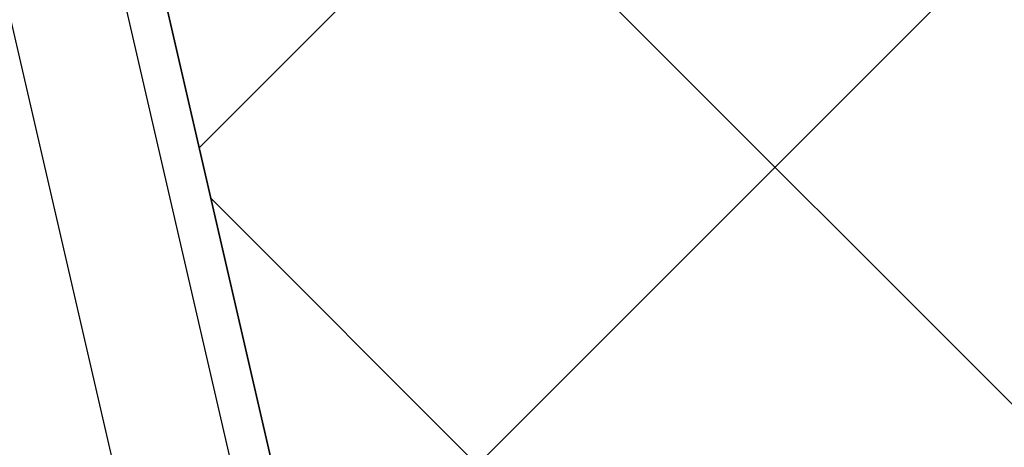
# Model space of a CAD drawing. Header units: centimetres. Extents: x -15121 to 17422, y -60492 to 0.
# Tile 34 of 256: x 1194 to 1215, y -30433 to -30424. Entities that reach past the tile are written whole.
import ezdxf

# ---------------------------------------------------------------- set-up
doc = ezdxf.new("R2010")
doc.units = ezdxf.units.CM
doc.header["$LTSCALE"] = 60
doc.linetypes.add('0', pattern=[0])
for name, color, linetype in [('AIKA podłoga deski cała', 2, 'Continuous'), ('AIKA powierzchnie2', 2, 'Continuous'), ('AIKA sufity podwieszane', 8, 'Continuous'), ('AIKA wymiarowanie ogólne rzut2', 7, 'Continuous'), ('RI-PROFILE', 8, 'Continuous')]:
    doc.layers.add(name, color=color, linetype=linetype)
doc.styles.add('wymiar', font='txt.shx', dxfattribs={"width": 0.6})
doc.dimstyles.new('Dwudziestka', dxfattribs={"dimtxt": 7, "dimasz": 0.7, "dimexe": 5, "dimexo": 0, "dimgap": 2.5, "dimtad": 1, "dimtoh": 1, "dimdec": 3, "dimrnd": 0.5, "dimdsep": 46, "dimtxsty": 'wymiar', "dimblk": 'znacznik', "dimcen": 0, "dimdle": 5, "dimse1": 1, "dimse2": 1, "dimclrd": 256, "dimclre": 256, "dimclrt": 256, "dimadec": 0, "dimazin": 0, "dimtfac": 0.4, "dimtdec": 3, "dimtix": 1, "dimtofl": 0, "dimtmove": 2, "dimatfit": 3, "dimldrblk": 'znacznik', "dimfxl": 1, "dimtolj": 1, "dimarcsym": 0})

# ---------------------------------------------------------------- blocks, each defined once
blk = doc.blocks.new('znacznik')
at = {"color": 0}
for points in [[(0, -5), (0, 5)], [(-4, 0), (4, 0)]]:
    blk.add_lwpolyline(points, dxfattribs=at)
at = {"color": 1}
blk.add_lwpolyline([(-2.121, -2.121), (2.121, 2.121)], dxfattribs=at)
blk = doc.blocks.new('*D7276')
at = {"layer": 'AIKA wymiarowanie ogólne rzut2', "lineweight": -2, "transparency": 16777216}
blk.add_line((1331.903, -30726.278), (1118.755, -29802.96), dxfattribs=at)
at = {"layer": 'Defpoints', "color": 0, "transparency": 16777216}
for p in [(1118.598, -29802.278), (1090.735, -29808.71), (1304.198, -30733.392)]:
    blk.add_point(p, dxfattribs=at)
at = {"layer": 'AIKA wymiarowanie ogólne rzut2', "lineweight": -2, "transparency": 16777216, "xscale": 0.7, "yscale": 0.7, "zscale": 0.7}
for p, rotation in [((1118.598, -29802.278), 102.999035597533), ((1332.061, -30726.96), 282.999035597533)]:
    blk.add_blockref('znacznik', p, dxfattribs=dict(at, rotation=rotation))
at = {"layer": 'AIKA wymiarowanie ogólne rzut2', "transparency": 16777216, "insert": (1231.175, -30263.269), "char_height": 7, "attachment_point": 5, "rotation": 282.999, "style": 'wymiar'}
blk.add_mtext('\\A1;949', dxfattribs=at)

msp = doc.modelspace()

# ---------------------------------------------------------------- hatches: boundary and pattern name
at = {"layer": 'AIKA sufity podwieszane', "transparency": 33554610}
h = msp.add_hatch(dxfattribs=at)
h.set_pattern_fill('ANSI37', color=256, scale=2.771036)
h.set_pattern_definition([(45, (5073.432, 672.602), (-6.221154, 6.221154), []), (135, (5073.432, 672.602), (-6.221154, -6.221154), [])])
h.paths.add_polyline_path([(1895.3422, -29622.938), (1051.961, -29817.6477), (1083.6791, -29955.0339), (1108.8373, -29949.2257), (1118.7352, -29992.098), (1098.8606, -29996.6864), (1151.9491, -30226.6377), (1171.8236, -30222.0493), (1195.98, -30326.6818), (1176.0567, -30331.2815), (1229.1072, -30560.8465), (1247.0331, -30556.708), (1258.8797, -30599.1305), (1239.2948, -30603.652), (1271.0129, -30741.0382), (1888.861, -30598.3967), (1885.2618, -30582.8068), (1928.1341, -30572.909), (1931.7333, -30588.4989), (1951.2207, -30583.9999), (1954.8998, -30599.9359), (2063.0549, -30574.9663), (2055.7765, -30543.4404), (2098.6488, -30533.5425), (2102.248, -30549.1325), (2108.8207, -30547.615)])

# ---------------------------------------------------------------- linework, layer by layer
at = {"layer": 'AIKA podłoga deski cała'}
msp.add_lwpolyline([(1888.861, -30598.3967), (1266.0671, -30744.1528), (1233.9166, -30604.8937), (1258.8797, -30599.1305), (1248.9789, -30556.2588), (1229.073, -30560.8544), (1175.9846, -30330.9033), (1195.8934, -30326.3069), (1171.8236, -30222.0493), (1151.9491, -30226.6377), (1098.8606, -29996.6864), (1118.7352, -29992.098), (1108.8373, -29949.2257), (1083.5062, -29955.0738), (1051.7856, -29817.6882), (1897.5708, -29622.4235)], dxfattribs=at)
at = {"layer": 'AIKA powierzchnie2'}
msp.add_lwpolyline([(1888.861, -30598.3967), (1271.0129, -30741.0382), (1239.2948, -30603.652), (1258.8797, -30599.1305), (1247.0331, -30556.708), (1229.1072, -30560.8465), (1176.0567, -30331.2815), (1195.98, -30326.6818), (1171.8236, -30222.0493), (1151.9491, -30226.6377), (1098.8606, -29996.6864), (1118.7352, -29992.098), (1108.8373, -29949.2257), (1083.6791, -29955.0339), (1051.961, -29817.6477), (1895.3422, -29622.938)], dxfattribs=at)
at = {"layer": 'AIKA sufity podwieszane', "transparency": 33554610}
msp.add_lwpolyline([(1888.861, -30598.3967), (1271.0129, -30741.0382), (1239.2948, -30603.652), (1258.8797, -30599.1305), (1247.0331, -30556.708), (1229.1072, -30560.8465), (1176.0567, -30331.2815), (1195.98, -30326.6818), (1171.8236, -30222.0493), (1151.9491, -30226.6377), (1098.8606, -29996.6864), (1118.7352, -29992.098), (1108.8373, -29949.2257), (1083.6791, -29955.0339), (1051.961, -29817.6477), (1895.3422, -29622.938)], dxfattribs=at)
at = {"layer": 'RI-PROFILE', "linetype": '0'}
for p, q in [((1176.099, -30335.1093), (1227.3334, -30557.0302)), ((1224.995, -30557.5701), (1173.7605, -30335.6492))]:
    msp.add_line(p, q, dxfattribs=at)

# ---------------------------------------------------------------- dimensions: what is measured, and where the dimension line sits
at = {"layer": 'AIKA wymiarowanie ogólne rzut2'}
dim = msp.add_aligned_dim(p1=(1304.198, -30733.3917), p2=(1090.7349, -29808.7102), distance=-28.5954, dimstyle='Dwudziestka', dxfattribs=at)
dim.commit()
dim.dimension.update_dxf_attribs({"geometry": '*D7276', "text_midpoint": (1231.1754, -30263.2693)})

doc.saveas('drawing.dxf')
